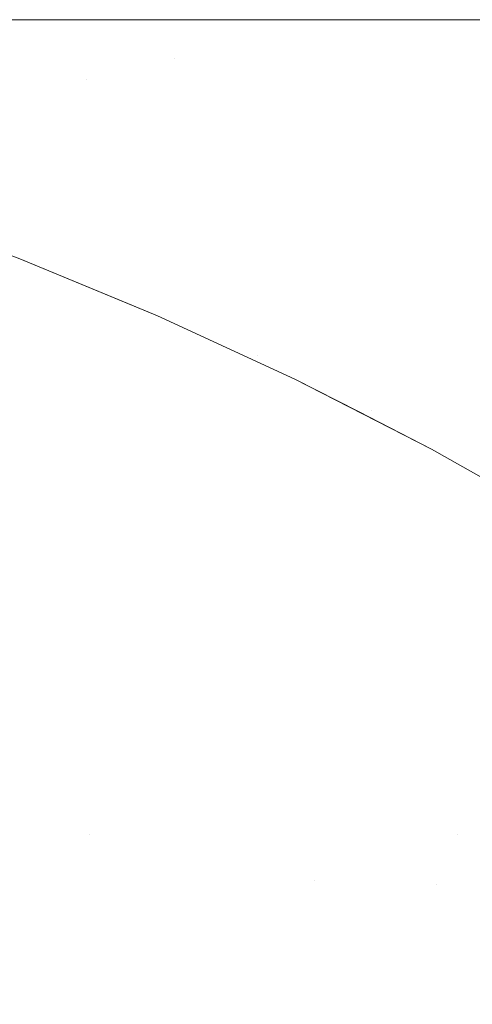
# Model space of a CAD drawing. Header units: centimetres. Extents: x -21.6 to 22.7, y 4.2 to 6.
# Tile 141 of 256: x -6.76661 to -6.75744, y 5.98027 to 6.00021. Entities that reach past the tile are written whole.
import ezdxf

# ---------------------------------------------------------------- set-up
doc = ezdxf.new("R2010")
doc.units = ezdxf.units.CM
doc.header["$LTSCALE"] = 2.54
doc.layers.add('Lucido design-1', color=7, linetype='Continuous')

# ---------------------------------------------------------------- blocks, each defined once
blk = doc.blocks.new('Gruppo-3-1')
at = {"color": 7, "linetype": 'Continuous', "lineweight": 9}
for points, invisible_edges in [([(22.630348, 6.000144, -2276.319046), (-21.503423, 6.000212, -2276.32217), (-21.503423, 6.000178, -2276.320608)], 9), ([(22.630348, 6.000144, -2276.319046), (22.630348, 6.000212, -2276.32217), (-21.503423, 6.000212, -2276.32217)], 8), ([(-21.503423, 6.000212, -2276.32217), (7.752862, 6.000212, -2276.52217), (-6.625937, 6.000212, -2276.52217)], 9), ([(-6.625937, 6.000212, -2276.52217), (-6.629512, 6.000212, -2276.522216), (-21.503423, 6.000212, -2276.32217)], 10), ([(7.752862, 6.000212, -2276.52217), (-21.503423, 6.000212, -2276.32217), (22.630348, 6.000212, -2276.32217)], 9), ([(-6.629512, 6.000212, -2276.522216), (-6.635174, 6.000212, -2276.522479), (-21.503423, 6.000212, -2276.32217)], 10), ([(-6.635174, 6.000212, -2276.522479), (-6.640844, 6.000212, -2276.522976), (-21.503423, 6.000212, -2276.32217)], 10), ([(-6.640844, 6.000212, -2276.522976), (-6.646521, 6.000212, -2276.523709), (-21.503423, 6.000212, -2276.32217)], 10), ([(-6.646521, 6.000212, -2276.523709), (-6.647999, 6.000212, -2276.523962), (-6.652204, 6.000212, -2276.524683), (-21.503423, 6.000212, -2276.32217)], 12), ([(-6.652204, 6.000212, -2276.524683), (-6.657892, 6.000212, -2276.5259), (-21.503423, 6.000212, -2276.32217)], 10), ([(-6.657892, 6.000212, -2276.5259), (-6.663583, 6.000212, -2276.527366), (-21.503423, 6.000212, -2276.32217)], 10), ([(-6.663583, 6.000212, -2276.527366), (-6.669275, 6.000212, -2276.529087), (-21.503423, 6.000212, -2276.32217)], 10), ([(-6.669275, 6.000212, -2276.529087), (-6.674965, 6.000212, -2276.531067), (-21.503423, 6.000212, -2276.32217)], 10), ([(-6.674965, 6.000212, -2276.531067), (-6.68065, 6.000212, -2276.533314), (-21.503423, 6.000212, -2276.32217)], 10), ([(-6.68065, 6.000212, -2276.533314), (-6.686327, 6.000212, -2276.535835), (-21.503423, 6.000212, -2276.32217)], 10), ([(-6.686327, 6.000212, -2276.535835), (-6.69199, 6.000212, -2276.538638), (-21.503423, 6.000212, -2276.32217)], 10), ([(-6.69199, 6.000212, -2276.538638), (-6.697634, 6.000212, -2276.54173), (-21.503423, 6.000212, -2276.32217)], 10), ([(-6.697634, 6.000212, -2276.54173), (-6.703253, 6.000212, -2276.54512), (-21.503423, 6.000212, -2276.32217)], 10), ([(-6.703253, 6.000212, -2276.54512), (-6.708838, 6.000212, -2276.548817), (-21.503423, 6.000212, -2276.32217)], 10), ([(-6.708838, 6.000212, -2276.548817), (-6.714382, 6.000212, -2276.552829), (-21.503423, 6.000212, -2276.32217)], 10), ([(-6.714382, 6.000212, -2276.552829), (-6.719874, 6.000212, -2276.557166), (-21.503423, 6.000212, -2276.32217)], 10), ([(-21.503423, 6.000212, -2276.32217), (-6.735917, 6.000212, -2276.572202), (-6.741071, 6.000212, -2276.57791)], 9), ([(-6.719874, 6.000212, -2276.557166), (-6.725302, 6.000212, -2276.561835), (-21.503423, 6.000212, -2276.32217)], 10), ([(-6.741071, 6.000212, -2276.57791), (-6.745838, 6.000212, -2276.583646), (-21.503423, 6.000212, -2276.32217)], 10), ([(-6.745838, 6.000212, -2276.583646), (-6.750736, 6.000212, -2276.590056), (-21.503423, 6.000212, -2276.32217)], 10), ([(-6.725302, 6.000212, -2276.561835), (-6.730655, 6.000212, -2276.566845), (-21.503423, 6.000212, -2276.32217)], 10), ([(-6.730655, 6.000212, -2276.566845), (-6.735917, 6.000212, -2276.572202), (-21.503423, 6.000212, -2276.32217)], 10), ([(-6.750736, 6.000212, -2276.590056), (-6.755472, 6.000212, -2276.596829), (-21.503423, 6.000212, -2276.32217)], 10), ([(-6.755472, 6.000212, -2276.596829), (-6.760025, 6.000212, -2276.603962), (-21.503423, 6.000212, -2276.32217)], 10), ([(-6.760025, 6.000212, -2276.603962), (-6.764371, 6.000212, -2276.611453), (-21.503423, 6.000212, -2276.32217)], 10), ([(-6.764371, 6.000212, -2276.611453), (-6.768488, 6.000212, -2276.619293), (-21.503423, 6.000212, -2276.32217)], 10), ([(-21.503423, 6.000178, -2276.320608), (-21.503423, 6.000117, -2276.317808), (22.630348, 6.000117, -2276.317808), (22.630348, 6.000144, -2276.319046)], 10), ([(-6.770318, 6.000163, -2276.629523), (-6.772351, 6.000212, -2276.627472), (-6.768488, 6.000212, -2276.619293), (-6.764371, 6.000212, -2276.611453)], 9), ([(-6.764371, 6.000212, -2276.611453), (-6.760025, 6.000212, -2276.603962), (-6.749222, 6.000163, -2276.592717), (-6.770318, 6.000163, -2276.629523)], 14), ([(-6.749222, 6.000163, -2276.592717), (-6.747268, 6.000017, -2276.594769), (-6.768031, 6.000017, -2276.630991), (-6.770318, 6.000163, -2276.629523)], 15), ([(-6.760025, 6.000212, -2276.603962), (-6.755472, 6.000212, -2276.596829), (-6.749222, 6.000163, -2276.592717)], 10), ([(22.630348, 5.999831, -2276.313454), (22.630348, 6.000117, -2276.317808), (-21.503423, 6.000117, -2276.317808), (-21.503423, 5.999994, -2276.315928)], 10), ([(-21.503423, 5.999994, -2276.315928), (-21.503423, 5.999831, -2276.313454), (22.630348, 5.999831, -2276.313454)], 10), ([(-6.768031, 6.000017, -2276.630991), (-6.765749, 5.999774, -2276.632454), (-6.773628, 5.999774, -2276.653106)], 11), ([(-6.768031, 6.000017, -2276.630991), (-6.747268, 6.000017, -2276.594769), (-6.756196, 5.999774, -2276.613617)], 11), ([(-6.756196, 5.999774, -2276.613617), (-6.765749, 5.999774, -2276.632454), (-6.768031, 6.000017, -2276.630991)], 11), ([(22.630348, 5.999356, -2276.309117), (22.630348, 5.999831, -2276.313454), (-21.503423, 5.999831, -2276.313454), (-21.503423, 5.999592, -2276.311268)], 10), ([(-6.773628, 5.999774, -2276.653106), (-6.765749, 5.999774, -2276.632454), (-6.763478, 5.999434, -2276.633912), (-6.771229, 5.999434, -2276.654228)], 15), ([(-6.75408, 5.999434, -2276.615381), (-6.763478, 5.999434, -2276.633912), (-6.765749, 5.999774, -2276.632454), (-6.756196, 5.999774, -2276.613617)], 15), ([(-21.503423, 5.999592, -2276.311268), (-21.503423, 5.999356, -2276.309117), (22.630348, 5.999356, -2276.309117)], 10), ([(22.630348, 5.998693, -2276.304805), (22.630348, 5.999356, -2276.309117), (-21.503423, 5.999356, -2276.309117), (-21.503423, 5.998976, -2276.306643)], 10), ([(-6.765255, 5.998999, -2276.64515), (-6.771229, 5.999434, -2276.654228), (-6.763478, 5.999434, -2276.633912)], 11), ([(-6.765255, 5.998999, -2276.64515), (-6.768844, 5.998999, -2276.655343), (-6.771229, 5.999434, -2276.654228)], 11), ([(-6.763478, 5.999434, -2276.633912), (-6.76122, 5.998999, -2276.635361), (-6.765255, 5.998999, -2276.64515)], 11), ([(-6.75678, 5.998999, -2276.626012), (-6.763478, 5.999434, -2276.633912), (-6.75408, 5.999434, -2276.615381)], 11), ([(-6.75678, 5.998999, -2276.626012), (-6.76122, 5.998999, -2276.635361), (-6.763478, 5.999434, -2276.633912)], 11), ([(-21.503423, 5.998976, -2276.306643), (-21.503423, 5.998693, -2276.304805), (22.630348, 5.998693, -2276.304805)], 10), ([(-6.77195, 5.998999, -2276.665897), (-6.768844, 5.998999, -2276.655343), (-6.766476, 5.99847, -2276.65645), (-6.769531, 5.99847, -2276.666829)], 15), ([(-6.762947, 5.99847, -2276.646426), (-6.766476, 5.99847, -2276.65645), (-6.768844, 5.998999, -2276.655343), (-6.765255, 5.998999, -2276.64515)], 15), ([(-6.765255, 5.998999, -2276.64515), (-6.76122, 5.998999, -2276.635361), (-6.758979, 5.99847, -2276.636799), (-6.762947, 5.99847, -2276.646426)], 15), ([(-6.754612, 5.99847, -2276.627605), (-6.758979, 5.99847, -2276.636799), (-6.76122, 5.998999, -2276.635361), (-6.75678, 5.998999, -2276.626012)], 15), ([(22.630348, 5.997842, -2276.300526), (22.630348, 5.998693, -2276.304805), (-21.503423, 5.998693, -2276.304805), (-21.503423, 5.998149, -2276.302069)], 10), ([(-6.769531, 5.99847, -2276.666829), (-6.766476, 5.99847, -2276.65645), (-6.764129, 5.997848, -2276.657548), (-6.767133, 5.997848, -2276.667754)], 15), ([(-6.760658, 5.997848, -2276.647691), (-6.764129, 5.997848, -2276.657548), (-6.766476, 5.99847, -2276.65645), (-6.762947, 5.99847, -2276.646426)], 15), ([(-6.762947, 5.99847, -2276.646426), (-6.758979, 5.99847, -2276.636799), (-6.756757, 5.997848, -2276.638225), (-6.760658, 5.997848, -2276.647691)], 15), ([(-6.752463, 5.997848, -2276.629184), (-6.756757, 5.997848, -2276.638225), (-6.758979, 5.99847, -2276.636799), (-6.754612, 5.99847, -2276.627605)], 15), ([(-21.503423, 5.998149, -2276.302069), (-21.503423, 5.997842, -2276.300526), (22.630348, 5.997842, -2276.300526)], 10), ([(22.630348, 5.997842, -2276.300526), (-21.503423, 5.997842, -2276.300526), (-21.503423, 5.996805, -2276.296288), (22.630348, 5.996805, -2276.296288)], 5), ([(-6.764759, 5.997135, -2276.668668), (-6.767222, 5.997135, -2276.678998), (-6.769638, 5.997848, -2276.67826), (-6.767133, 5.997848, -2276.667754)], 15), ([(-6.767133, 5.997848, -2276.667754), (-6.764129, 5.997848, -2276.657548), (-6.761806, 5.997135, -2276.658634), (-6.764759, 5.997135, -2276.668668)], 15), ([(-6.758393, 5.997135, -2276.648943), (-6.761806, 5.997135, -2276.658634), (-6.764129, 5.997848, -2276.657548), (-6.760658, 5.997848, -2276.647691)], 15), ([(-6.760658, 5.997848, -2276.647691), (-6.756757, 5.997848, -2276.638225), (-6.754558, 5.997135, -2276.639636), (-6.758393, 5.997135, -2276.648943)], 15), ([(-6.769167, 5.997135, -2276.689572), (-6.767222, 5.997135, -2276.678998), (-6.764834, 5.996334, -2276.679728), (-6.766746, 5.996334, -2276.690123)], 15), ([(-6.762413, 5.996334, -2276.669573), (-6.764834, 5.996334, -2276.679728), (-6.767222, 5.997135, -2276.678998), (-6.764759, 5.997135, -2276.668668)], 15), ([(-6.764759, 5.997135, -2276.668668), (-6.761806, 5.997135, -2276.658634), (-6.759509, 5.996334, -2276.659708), (-6.762413, 5.996334, -2276.669573)], 15), ([(-6.756155, 5.996334, -2276.650181), (-6.759509, 5.996334, -2276.659708), (-6.761806, 5.997135, -2276.658634), (-6.758393, 5.997135, -2276.648943)], 15), ([(-6.758393, 5.997135, -2276.648943), (-6.754558, 5.997135, -2276.639636), (-6.752384, 5.996334, -2276.641031), (-6.756155, 5.996334, -2276.650181)], 15), ([(22.630348, 5.995584, -2276.292099), (22.630348, 5.996805, -2276.296288), (-21.503423, 5.996805, -2276.296288), (-21.503423, 5.996312, -2276.294597)], 10), ([(-6.766537, 5.995446, -2276.711587), (-6.766609, 5.995367, -2276.72217), (-6.769416, 5.996393, -2276.72217), (-6.768964, 5.996334, -2276.711404)], 13), ([(-6.768964, 5.996334, -2276.711404), (-6.768128, 5.996334, -2276.700701), (-6.765715, 5.995446, -2276.701066), (-6.766537, 5.995446, -2276.711587)], 15), ([(-6.764357, 5.995446, -2276.690667), (-6.765715, 5.995446, -2276.701066), (-6.768128, 5.996334, -2276.700701), (-6.766746, 5.996334, -2276.690123)], 15), ([(-6.766746, 5.996334, -2276.690123), (-6.764834, 5.996334, -2276.679728), (-6.762477, 5.995446, -2276.680448), (-6.764357, 5.995446, -2276.690667)], 15), ([(-6.760097, 5.995446, -2276.670465), (-6.762477, 5.995446, -2276.680448), (-6.764834, 5.996334, -2276.679728), (-6.762413, 5.996334, -2276.669573)], 15), ([(-6.762413, 5.996334, -2276.669573), (-6.759509, 5.996334, -2276.659708), (-6.757243, 5.995446, -2276.660768), (-6.760097, 5.995446, -2276.670465)], 15), ([(-6.753945, 5.995446, -2276.651402), (-6.757243, 5.995446, -2276.660768), (-6.759509, 5.996334, -2276.659708), (-6.756155, 5.996334, -2276.650181)], 15), ([(-21.503423, 5.996312, -2276.294597), (-21.503423, 5.995584, -2276.292099), (22.630348, 5.995584, -2276.292099)], 10), ([(22.630348, 5.994181, -2276.287968), (22.630348, 5.995584, -2276.292099), (-21.503423, 5.995584, -2276.292099), (-21.503423, 5.994947, -2276.290225)], 10), ([(-6.764446, 5.99437, -2276.926855), (-6.764469, 5.994289, -2276.928414), (-6.766861, 5.99526, -2276.928414), (-6.766839, 5.995341, -2276.926855)], 15), ([(-6.766839, 5.995341, -2276.926855), (-6.766824, 5.995399, -2276.925294), (-6.764429, 5.994427, -2276.925294), (-6.764446, 5.99437, -2276.926855)], 15), ([(-6.764418, 5.994462, -2276.923732), (-6.764429, 5.994427, -2276.925294), (-6.766824, 5.995399, -2276.925294), (-6.766815, 5.995434, -2276.923732)], 15), ([(-6.766815, 5.995434, -2276.923732), (-6.766609, 5.995367, -2276.92217), (-6.764419, 5.994464, -2276.92217), (-6.764418, 5.994462, -2276.923732)], 13), ([(-6.763814, 5.994214, -2276.72217), (-6.766609, 5.995367, -2276.72217), (-6.766537, 5.995446, -2276.711587), (-6.764145, 5.994473, -2276.711767)], 14), ([(-6.764419, 5.994464, -2276.92217), (-6.766609, 5.995367, -2276.92217), (-6.766609, 5.995367, -2276.72217), (-6.763814, 5.994214, -2276.72217)], 10), ([(-6.764145, 5.994473, -2276.711767), (-6.766537, 5.995446, -2276.711587), (-6.765715, 5.995446, -2276.701066), (-6.763337, 5.994473, -2276.701425)], 15), ([(-6.763337, 5.994473, -2276.701425), (-6.765715, 5.995446, -2276.701066), (-6.764357, 5.995446, -2276.690667), (-6.762002, 5.994473, -2276.691203)], 15), ([(-6.762002, 5.994473, -2276.691203), (-6.764357, 5.995446, -2276.690667), (-6.762477, 5.995446, -2276.680448), (-6.760154, 5.994473, -2276.681158)], 15), ([(-6.760154, 5.994473, -2276.681158), (-6.762477, 5.995446, -2276.680448), (-6.760097, 5.995446, -2276.670465), (-6.757815, 5.994473, -2276.671345)], 15), ([(-6.757815, 5.994473, -2276.671345), (-6.760097, 5.995446, -2276.670465), (-6.757243, 5.995446, -2276.660768), (-6.755009, 5.994473, -2276.661813)], 15), ([(-6.7645, 5.994186, -2276.929971), (-6.764537, 5.99406, -2276.931524), (-6.766923, 5.995028, -2276.931524), (-6.766889, 5.995155, -2276.929971)], 15), ([(-6.766889, 5.995155, -2276.929971), (-6.766861, 5.99526, -2276.928414), (-6.764469, 5.994289, -2276.928414), (-6.7645, 5.994186, -2276.929971)], 15), ([(-21.503423, 5.994947, -2276.290225), (-21.503423, 5.994181, -2276.287968), (22.630348, 5.994181, -2276.287968)], 10), ([(-6.766963, 5.994878, -2276.933075), (-6.766923, 5.995028, -2276.931524), (-6.764537, 5.99406, -2276.931524), (-6.764581, 5.993911, -2276.933075)], 15), ([(-6.764581, 5.993911, -2276.933075), (-6.764631, 5.99374, -2276.934621), (-6.767009, 5.994704, -2276.934621), (-6.766963, 5.994878, -2276.933075)], 15), ([(-6.767061, 5.994509, -2276.936163), (-6.767009, 5.994704, -2276.934621), (-6.764631, 5.99374, -2276.934621), (-6.764688, 5.993546, -2276.936163)], 15), ([(-6.764688, 5.993546, -2276.936163), (-6.764752, 5.99333, -2276.9377), (-6.767119, 5.99429, -2276.9377), (-6.767061, 5.994509, -2276.936163)], 15), ([(-6.76209, 5.993317, -2276.926855), (-6.762115, 5.993238, -2276.928414), (-6.764469, 5.994289, -2276.928414), (-6.764446, 5.99437, -2276.926855)], 15), ([(-6.764446, 5.99437, -2276.926855), (-6.764429, 5.994427, -2276.925294), (-6.762071, 5.993374, -2276.925294), (-6.76209, 5.993317, -2276.926855)], 15), ([(-6.76206, 5.993408, -2276.923732), (-6.762071, 5.993374, -2276.925294), (-6.764429, 5.994427, -2276.925294), (-6.764418, 5.994462, -2276.923732)], 15), ([(-6.763814, 5.994214, -2276.72217), (-6.763814, 5.994214, -2276.92217), (-6.764419, 5.994464, -2276.92217)], 9), ([(-6.764418, 5.994462, -2276.923732), (-6.764419, 5.994464, -2276.92217), (-6.763814, 5.994214, -2276.92217)], 9), ([(-6.76206, 5.993408, -2276.923732), (-6.764418, 5.994462, -2276.923732), (-6.763814, 5.994214, -2276.92217)], 11), ([(-6.763814, 5.994214, -2276.72217), (-6.764145, 5.994473, -2276.711767), (-6.761791, 5.99342, -2276.711944)], 11), ([(-6.763337, 5.994473, -2276.701425), (-6.760997, 5.99342, -2276.701778), (-6.761791, 5.99342, -2276.711944), (-6.764145, 5.994473, -2276.711767)], 15), ([(-6.762002, 5.994473, -2276.691203), (-6.759685, 5.99342, -2276.69173), (-6.760997, 5.99342, -2276.701778), (-6.763337, 5.994473, -2276.701425)], 15), ([(-6.760154, 5.994473, -2276.681158), (-6.757868, 5.99342, -2276.681856), (-6.759685, 5.99342, -2276.69173), (-6.762002, 5.994473, -2276.691203)], 15), ([(-6.757815, 5.994473, -2276.671345), (-6.755568, 5.99342, -2276.67221), (-6.757868, 5.99342, -2276.681856), (-6.760154, 5.994473, -2276.681158)], 15), ([(-6.755009, 5.994473, -2276.661813), (-6.752811, 5.99342, -2276.662841), (-6.755568, 5.99342, -2276.67221), (-6.757815, 5.994473, -2276.671345)], 15), ([(22.630348, 5.9926, -2276.283902), (22.630348, 5.994181, -2276.287968), (-21.503423, 5.994181, -2276.287968), (-21.503423, 5.993397, -2276.285952)], 10), ([(-6.767183, 5.994049, -2276.939231), (-6.767119, 5.99429, -2276.9377), (-6.764752, 5.99333, -2276.9377), (-6.764822, 5.993091, -2276.939231)], 15), ([(-6.762148, 5.993136, -2276.929971), (-6.762189, 5.993011, -2276.931524), (-6.764537, 5.99406, -2276.931524), (-6.7645, 5.994186, -2276.929971)], 15), ([(-6.7645, 5.994186, -2276.929971), (-6.764469, 5.994289, -2276.928414), (-6.762115, 5.993238, -2276.928414), (-6.762148, 5.993136, -2276.929971)], 15), ([(-6.763814, 5.994214, -2276.92217), (-6.763814, 5.994214, -2276.72217), (-6.761032, 5.992931, -2276.72217), (-6.761032, 5.992931, -2276.92217)], 5), ([(-6.761791, 5.99342, -2276.711944), (-6.761032, 5.992931, -2276.72217), (-6.763814, 5.994214, -2276.72217)], 9), ([(-6.763814, 5.994214, -2276.92217), (-6.761032, 5.992931, -2276.92217), (-6.76206, 5.993408, -2276.923732)], 10), ([(-6.764822, 5.993091, -2276.939231), (-6.764899, 5.992831, -2276.940757), (-6.767253, 5.993786, -2276.940757), (-6.767183, 5.994049, -2276.939231)], 15), ([(-6.764581, 5.993911, -2276.933075), (-6.764537, 5.99406, -2276.931524), (-6.762189, 5.993011, -2276.931524), (-6.762236, 5.992864, -2276.933075)], 15), ([(-6.767329, 5.993501, -2276.942275), (-6.767253, 5.993786, -2276.940757), (-6.764899, 5.992831, -2276.940757), (-6.764982, 5.992549, -2276.942275)], 15), ([(-6.764688, 5.993546, -2276.936163), (-6.764631, 5.99374, -2276.934621), (-6.762291, 5.992694, -2276.934621), (-6.762353, 5.992502, -2276.936163)], 15), ([(-6.762236, 5.992864, -2276.933075), (-6.762291, 5.992694, -2276.934621), (-6.764631, 5.99374, -2276.934621), (-6.764581, 5.993911, -2276.933075)], 15), ([(-6.762353, 5.992502, -2276.936163), (-6.762422, 5.992289, -2276.9377), (-6.764752, 5.99333, -2276.9377), (-6.764688, 5.993546, -2276.936163)], 15), ([(-21.503423, 5.993397, -2276.285952), (-21.503423, 5.9926, -2276.283902), (22.630348, 5.9926, -2276.283902)], 10), ([(-6.764982, 5.992549, -2276.942275), (-6.765071, 5.992245, -2276.943786), (-6.767411, 5.993194, -2276.943786), (-6.767329, 5.993501, -2276.942275)], 15), ([(-6.76209, 5.993317, -2276.926855), (-6.762071, 5.993374, -2276.925294), (-6.759754, 5.992242, -2276.925294), (-6.759774, 5.992186, -2276.926855)], 15), ([(-6.759743, 5.992276, -2276.923732), (-6.759754, 5.992242, -2276.925294), (-6.762071, 5.993374, -2276.925294), (-6.76206, 5.993408, -2276.923732)], 15), ([(-6.759743, 5.992276, -2276.923732), (-6.76206, 5.993408, -2276.923732), (-6.761032, 5.992931, -2276.92217)], 11), ([(-6.759478, 5.992287, -2276.712118), (-6.761791, 5.99342, -2276.711944), (-6.760997, 5.99342, -2276.701778), (-6.758697, 5.992287, -2276.702125)], 15), ([(-6.761032, 5.992931, -2276.72217), (-6.761791, 5.99342, -2276.711944), (-6.759478, 5.992287, -2276.712118)], 11), ([(-6.758697, 5.992287, -2276.702125), (-6.760997, 5.99342, -2276.701778), (-6.759685, 5.99342, -2276.69173), (-6.757407, 5.992287, -2276.692248)], 15), ([(-6.757407, 5.992287, -2276.692248), (-6.759685, 5.99342, -2276.69173), (-6.757868, 5.99342, -2276.681856), (-6.755622, 5.992287, -2276.682543)], 15), ([(-6.755622, 5.992287, -2276.682543), (-6.757868, 5.99342, -2276.681856), (-6.755568, 5.99342, -2276.67221), (-6.753361, 5.992287, -2276.673061)], 15), ([(-6.767499, 5.992865, -2276.94529), (-6.767411, 5.993194, -2276.943786), (-6.765071, 5.992245, -2276.943786), (-6.765167, 5.991919, -2276.94529)], 15), ([(-6.764822, 5.993091, -2276.939231), (-6.764752, 5.99333, -2276.9377), (-6.762422, 5.992289, -2276.9377), (-6.762498, 5.992053, -2276.939231)], 15), ([(-6.762148, 5.993136, -2276.929971), (-6.762115, 5.993238, -2276.928414), (-6.759802, 5.992107, -2276.928414), (-6.759837, 5.992006, -2276.929971)], 15), ([(-6.759774, 5.992186, -2276.926855), (-6.759802, 5.992107, -2276.928414), (-6.762115, 5.993238, -2276.928414), (-6.76209, 5.993317, -2276.926855)], 15), ([(-6.762498, 5.992053, -2276.939231), (-6.762581, 5.991795, -2276.940757), (-6.764899, 5.992831, -2276.940757), (-6.764822, 5.993091, -2276.939231)], 15), ([(-6.762236, 5.992864, -2276.933075), (-6.762189, 5.993011, -2276.931524), (-6.759881, 5.991883, -2276.931524), (-6.759932, 5.991738, -2276.933075)], 15), ([(-6.759837, 5.992006, -2276.929971), (-6.759881, 5.991883, -2276.931524), (-6.762189, 5.993011, -2276.931524), (-6.762148, 5.993136, -2276.929971)], 15), ([(-6.765167, 5.991919, -2276.94529), (-6.765269, 5.991573, -2276.946785), (-6.767592, 5.992515, -2276.946785), (-6.767499, 5.992865, -2276.94529)], 15), ([(-6.764982, 5.992549, -2276.942275), (-6.764899, 5.992831, -2276.940757), (-6.762581, 5.991795, -2276.940757), (-6.762671, 5.991516, -2276.942275)], 15), ([(-6.759932, 5.991738, -2276.933075), (-6.759991, 5.99157, -2276.934621), (-6.762291, 5.992694, -2276.934621), (-6.762236, 5.992864, -2276.933075)], 15), ([(-6.761032, 5.992931, -2276.72217), (-6.758265, 5.991516, -2276.72217), (-6.758265, 5.991516, -2276.92217), (-6.759746, 5.992273, -2276.92217)], 10), ([(-6.759746, 5.992273, -2276.92217), (-6.761032, 5.992931, -2276.92217), (-6.761032, 5.992931, -2276.72217)], 10), ([(-6.758265, 5.991516, -2276.72217), (-6.761032, 5.992931, -2276.72217), (-6.759478, 5.992287, -2276.712118)], 10), ([(-6.761032, 5.992931, -2276.92217), (-6.759746, 5.992273, -2276.92217), (-6.759743, 5.992276, -2276.923732)], 10), ([(22.630348, 5.990843, -2276.279908), (22.630348, 5.9926, -2276.283902), (-21.503423, 5.9926, -2276.283902), (-21.503423, 5.99167, -2276.281789)], 10), ([(-6.762671, 5.991516, -2276.942275), (-6.762768, 5.991216, -2276.943786), (-6.765071, 5.992245, -2276.943786), (-6.764982, 5.992549, -2276.942275)], 15), ([(-6.762353, 5.992502, -2276.936163), (-6.762291, 5.992694, -2276.934621), (-6.759991, 5.99157, -2276.934621), (-6.760058, 5.991381, -2276.936163)], 15), ([(-6.767691, 5.992144, -2276.948272), (-6.767592, 5.992515, -2276.946785), (-6.765269, 5.991573, -2276.946785), (-6.765377, 5.991206, -2276.948272)], 15), ([(-6.760058, 5.991381, -2276.936163), (-6.760132, 5.99117, -2276.9377), (-6.762422, 5.992289, -2276.9377), (-6.762353, 5.992502, -2276.936163)], 15), ([(-6.765377, 5.991206, -2276.948272), (-6.765491, 5.990818, -2276.94975), (-6.767795, 5.991752, -2276.94975), (-6.767691, 5.992144, -2276.948272)], 15), ([(-6.765167, 5.991919, -2276.94529), (-6.765071, 5.992245, -2276.943786), (-6.762768, 5.991216, -2276.943786), (-6.762872, 5.990894, -2276.94529)], 15), ([(-6.762498, 5.992053, -2276.939231), (-6.762422, 5.992289, -2276.9377), (-6.760132, 5.99117, -2276.9377), (-6.760214, 5.990937, -2276.939231)], 15), ([(-6.757502, 5.990979, -2276.926855), (-6.757532, 5.990901, -2276.928414), (-6.759802, 5.992107, -2276.928414), (-6.759774, 5.992186, -2276.926855)], 15), ([(-6.759774, 5.992186, -2276.926855), (-6.759754, 5.992242, -2276.925294), (-6.757481, 5.991034, -2276.925294), (-6.757502, 5.990979, -2276.926855)], 15), ([(-6.757468, 5.991068, -2276.923732), (-6.757481, 5.991034, -2276.925294), (-6.759754, 5.992242, -2276.925294), (-6.759743, 5.992276, -2276.923732)], 15), ([(-6.759743, 5.992276, -2276.923732), (-6.759746, 5.992273, -2276.92217), (-6.758265, 5.991516, -2276.92217)], 9), ([(-6.758265, 5.991516, -2276.92217), (-6.757468, 5.991068, -2276.923732), (-6.759743, 5.992276, -2276.923732)], 11), ([(-6.759478, 5.992287, -2276.712118), (-6.757207, 5.991079, -2276.712289), (-6.758265, 5.991516, -2276.72217)], 11), ([(-6.758697, 5.992287, -2276.702125), (-6.75644, 5.991079, -2276.702466), (-6.757207, 5.991079, -2276.712289), (-6.759478, 5.992287, -2276.712118)], 15), ([(-6.757407, 5.992287, -2276.692248), (-6.755172, 5.991079, -2276.692757), (-6.75644, 5.991079, -2276.702466), (-6.758697, 5.992287, -2276.702125)], 15), ([(-6.760214, 5.990937, -2276.939231), (-6.760304, 5.990683, -2276.940757), (-6.762581, 5.991795, -2276.940757), (-6.762498, 5.992053, -2276.939231)], 15), ([(-6.75757, 5.990802, -2276.929971), (-6.757616, 5.99068, -2276.931524), (-6.759881, 5.991883, -2276.931524), (-6.759837, 5.992006, -2276.929971)], 15), ([(-6.759837, 5.992006, -2276.929971), (-6.759802, 5.992107, -2276.928414), (-6.757532, 5.990901, -2276.928414), (-6.75757, 5.990802, -2276.929971)], 15), ([(-6.767905, 5.991339, -2276.951217), (-6.767795, 5.991752, -2276.94975), (-6.765491, 5.990818, -2276.94975), (-6.765612, 5.990409, -2276.951217)], 15), ([(-6.762872, 5.990894, -2276.94529), (-6.762983, 5.990552, -2276.946785), (-6.765269, 5.991573, -2276.946785), (-6.765167, 5.991919, -2276.94529)], 15), ([(-6.762671, 5.991516, -2276.942275), (-6.762581, 5.991795, -2276.940757), (-6.760304, 5.990683, -2276.940757), (-6.760401, 5.990407, -2276.942275)], 15), ([(-6.759932, 5.991738, -2276.933075), (-6.759881, 5.991883, -2276.931524), (-6.757616, 5.99068, -2276.931524), (-6.757671, 5.990537, -2276.933075)], 15), ([(-21.503423, 5.99167, -2276.281789), (-21.503423, 5.990843, -2276.279908), (22.630348, 5.990843, -2276.279908)], 10), ([(-6.765377, 5.991206, -2276.948272), (-6.765269, 5.991573, -2276.946785), (-6.762983, 5.990552, -2276.946785), (-6.7631, 5.990188, -2276.948272)], 15), ([(-6.760058, 5.991381, -2276.936163), (-6.759991, 5.99157, -2276.934621), (-6.757734, 5.990372, -2276.934621), (-6.757805, 5.990185, -2276.936163)], 15), ([(-6.757671, 5.990537, -2276.933075), (-6.757734, 5.990372, -2276.934621), (-6.759991, 5.99157, -2276.934621), (-6.759932, 5.991738, -2276.933075)], 15), ([(-6.760401, 5.990407, -2276.942275), (-6.760505, 5.99011, -2276.943786), (-6.762768, 5.991216, -2276.943786), (-6.762671, 5.991516, -2276.942275)], 15), ([(-6.757805, 5.990185, -2276.936163), (-6.757885, 5.989976, -2276.9377), (-6.760132, 5.99117, -2276.9377), (-6.760058, 5.991381, -2276.936163)], 15), ([(-6.758265, 5.991516, -2276.92217), (-6.758265, 5.991516, -2276.72217), (-6.755517, 5.989965, -2276.72217), (-6.755517, 5.989965, -2276.92217)], 5), ([(-6.755517, 5.989965, -2276.72217), (-6.758265, 5.991516, -2276.72217), (-6.757207, 5.991079, -2276.712289)], 10), ([(-6.757468, 5.991068, -2276.923732), (-6.758265, 5.991516, -2276.92217), (-6.755517, 5.989965, -2276.92217)], 9), ([(-6.765612, 5.990409, -2276.951217), (-6.765738, 5.98998, -2276.952675), (-6.76802, 5.990906, -2276.952675), (-6.767905, 5.991339, -2276.951217)], 15), ([(-6.7631, 5.990188, -2276.948272), (-6.763224, 5.989805, -2276.94975), (-6.765491, 5.990818, -2276.94975), (-6.765377, 5.991206, -2276.948272)], 15), ([(-6.762872, 5.990894, -2276.94529), (-6.762768, 5.991216, -2276.943786), (-6.760505, 5.99011, -2276.943786), (-6.760617, 5.989792, -2276.94529)], 15), ([(-6.760214, 5.990937, -2276.939231), (-6.760132, 5.99117, -2276.9377), (-6.757885, 5.989976, -2276.9377), (-6.757973, 5.989746, -2276.939231)], 15), ([(-6.755275, 5.989699, -2276.926855), (-6.755307, 5.989623, -2276.928414), (-6.757532, 5.990901, -2276.928414), (-6.757502, 5.990979, -2276.926855)], 15), ([(-6.757502, 5.990979, -2276.926855), (-6.757481, 5.991034, -2276.925294), (-6.755253, 5.989754, -2276.925294), (-6.755275, 5.989699, -2276.926855)], 15), ([(-6.755239, 5.989787, -2276.923732), (-6.755253, 5.989754, -2276.925294), (-6.757481, 5.991034, -2276.925294), (-6.757468, 5.991068, -2276.923732)], 15), ([(-6.755517, 5.989965, -2276.92217), (-6.755239, 5.989787, -2276.923732), (-6.757468, 5.991068, -2276.923732)], 11), ([(22.630348, 5.988913, -2276.275995), (22.630348, 5.990843, -2276.279908), (-21.503423, 5.990843, -2276.279908), (-21.503423, 5.989777, -2276.277746)], 10), ([(-6.768141, 5.990453, -2276.954122), (-6.76802, 5.990906, -2276.952675), (-6.765738, 5.98998, -2276.952675), (-6.76587, 5.989532, -2276.954122)], 15), ([(-6.765612, 5.990409, -2276.951217), (-6.765491, 5.990818, -2276.94975), (-6.763224, 5.989805, -2276.94975), (-6.763355, 5.989401, -2276.951217)], 15), ([(-6.760617, 5.989792, -2276.94529), (-6.760736, 5.989454, -2276.946785), (-6.762983, 5.990552, -2276.946785), (-6.762872, 5.990894, -2276.94529)], 15), ([(-6.757973, 5.989746, -2276.939231), (-6.758069, 5.989495, -2276.940757), (-6.760304, 5.990683, -2276.940757), (-6.760214, 5.990937, -2276.939231)], 15), ([(-6.755347, 5.989525, -2276.929971), (-6.755397, 5.989405, -2276.931524), (-6.757616, 5.99068, -2276.931524), (-6.75757, 5.990802, -2276.929971)], 15), ([(-6.75757, 5.990802, -2276.929971), (-6.757532, 5.990901, -2276.928414), (-6.755307, 5.989623, -2276.928414), (-6.755347, 5.989525, -2276.929971)], 15), ([(-6.7631, 5.990188, -2276.948272), (-6.762983, 5.990552, -2276.946785), (-6.760736, 5.989454, -2276.946785), (-6.760863, 5.989095, -2276.948272)], 15), ([(-6.760401, 5.990407, -2276.942275), (-6.760304, 5.990683, -2276.940757), (-6.758069, 5.989495, -2276.940757), (-6.758172, 5.989223, -2276.942275)], 15), ([(-6.757671, 5.990537, -2276.933075), (-6.757616, 5.99068, -2276.931524), (-6.755397, 5.989405, -2276.931524), (-6.755455, 5.989263, -2276.933075)], 15), ([(-6.76587, 5.989532, -2276.954122), (-6.766008, 5.989064, -2276.955559), (-6.768267, 5.98998, -2276.955559), (-6.768141, 5.990453, -2276.954122)], 15), ([(-6.763355, 5.989401, -2276.951217), (-6.763492, 5.988977, -2276.952675), (-6.765738, 5.98998, -2276.952675), (-6.765612, 5.990409, -2276.951217)], 15), ([(-6.758172, 5.989223, -2276.942275), (-6.758284, 5.98893, -2276.943786), (-6.760505, 5.99011, -2276.943786), (-6.760401, 5.990407, -2276.942275)], 15), ([(-6.757805, 5.990185, -2276.936163), (-6.757734, 5.990372, -2276.934621), (-6.755522, 5.989101, -2276.934621), (-6.755598, 5.988916, -2276.936163)], 15), ([(-6.755455, 5.989263, -2276.933075), (-6.755522, 5.989101, -2276.934621), (-6.757734, 5.990372, -2276.934621), (-6.757671, 5.990537, -2276.933075)], 15), ([(-6.760863, 5.989095, -2276.948272), (-6.760996, 5.988716, -2276.94975), (-6.763224, 5.989805, -2276.94975), (-6.7631, 5.990188, -2276.948272)], 15), ([(-6.755598, 5.988916, -2276.936163), (-6.755683, 5.988711, -2276.9377), (-6.757885, 5.989976, -2276.9377), (-6.757805, 5.990185, -2276.936163)], 15), ([(-6.768398, 5.989488, -2276.956983), (-6.768267, 5.98998, -2276.955559), (-6.766008, 5.989064, -2276.955559), (-6.766151, 5.988577, -2276.956983)], 15), ([(-6.76587, 5.989532, -2276.954122), (-6.765738, 5.98998, -2276.952675), (-6.763492, 5.988977, -2276.952675), (-6.763635, 5.988533, -2276.954122)], 15), ([(-6.760617, 5.989792, -2276.94529), (-6.760505, 5.99011, -2276.943786), (-6.758284, 5.98893, -2276.943786), (-6.758404, 5.988617, -2276.94529)], 15), ([(-6.757973, 5.989746, -2276.939231), (-6.757885, 5.989976, -2276.9377), (-6.755683, 5.988711, -2276.9377), (-6.755776, 5.988484, -2276.939231)], 15), ([(-21.503423, 5.989777, -2276.277746), (-21.503423, 5.988913, -2276.275995), (22.630348, 5.988913, -2276.275995)], 10), ([(-6.763355, 5.989401, -2276.951217), (-6.763224, 5.989805, -2276.94975), (-6.760996, 5.988716, -2276.94975), (-6.761137, 5.988317, -2276.951217)], 15), ([(-6.758404, 5.988617, -2276.94529), (-6.758532, 5.988283, -2276.946785), (-6.760736, 5.989454, -2276.946785), (-6.760617, 5.989792, -2276.94529)], 15), ([(-6.755776, 5.988484, -2276.939231), (-6.755878, 5.988237, -2276.940757), (-6.758069, 5.989495, -2276.940757), (-6.757973, 5.989746, -2276.939231)], 15), ([(-6.766151, 5.988577, -2276.956983), (-6.7663, 5.988071, -2276.958396), (-6.768534, 5.988977, -2276.958396), (-6.768398, 5.989488, -2276.956983)], 15), ([(-6.763635, 5.988533, -2276.954122), (-6.763784, 5.988071, -2276.955559), (-6.766008, 5.989064, -2276.955559), (-6.76587, 5.989532, -2276.954122)], 15), ([(-6.761137, 5.988317, -2276.951217), (-6.761284, 5.987898, -2276.952675), (-6.763492, 5.988977, -2276.952675), (-6.763355, 5.989401, -2276.951217)], 15), ([(-6.760863, 5.989095, -2276.948272), (-6.760736, 5.989454, -2276.946785), (-6.758532, 5.988283, -2276.946785), (-6.758667, 5.987929, -2276.948272)], 15), ([(-6.758172, 5.989223, -2276.942275), (-6.758069, 5.989495, -2276.940757), (-6.755878, 5.988237, -2276.940757), (-6.755989, 5.987968, -2276.942275)], 15), ([(-6.755989, 5.987968, -2276.942275), (-6.756108, 5.98768, -2276.943786), (-6.758284, 5.98893, -2276.943786), (-6.758172, 5.989223, -2276.942275)], 15), ([(-6.768675, 5.988447, -2276.959797), (-6.768534, 5.988977, -2276.958396), (-6.7663, 5.988071, -2276.958396), (-6.766455, 5.987546, -2276.959797)], 15), ([(-6.766151, 5.988577, -2276.956983), (-6.766008, 5.989064, -2276.955559), (-6.763784, 5.988071, -2276.955559), (-6.76394, 5.987589, -2276.956983)], 15), ([(-6.763635, 5.988533, -2276.954122), (-6.763492, 5.988977, -2276.952675), (-6.761284, 5.987898, -2276.952675), (-6.761439, 5.98746, -2276.954122)], 15), ([(-6.758667, 5.987929, -2276.948272), (-6.75881, 5.987555, -2276.94975), (-6.760996, 5.988716, -2276.94975), (-6.760863, 5.989095, -2276.948272)], 15), ([(22.630348, 5.987023, -2276.27255), (22.630348, 5.988913, -2276.275995), (-21.503423, 5.988913, -2276.275995), (-21.503423, 5.987727, -2276.273832)], 10), ([(-6.758404, 5.988617, -2276.94529), (-6.758284, 5.98893, -2276.943786), (-6.756108, 5.98768, -2276.943786), (-6.756235, 5.987371, -2276.94529)], 15), ([(-6.76394, 5.987589, -2276.956983), (-6.764102, 5.987088, -2276.958396), (-6.7663, 5.988071, -2276.958396), (-6.766151, 5.988577, -2276.956983)], 15), ([(-6.761137, 5.988317, -2276.951217), (-6.760996, 5.988716, -2276.94975), (-6.75881, 5.987555, -2276.94975), (-6.75896, 5.987161, -2276.951217)], 15), ([(-6.756235, 5.987371, -2276.94529), (-6.756371, 5.987041, -2276.946785), (-6.758532, 5.988283, -2276.946785), (-6.758404, 5.988617, -2276.94529)], 15), ([(-6.766455, 5.987546, -2276.959797), (-6.766614, 5.987003, -2276.961185), (-6.768821, 5.987898, -2276.961185), (-6.768675, 5.988447, -2276.959797)], 15), ([(-6.761439, 5.98746, -2276.954122), (-6.7616, 5.987003, -2276.955559), (-6.763784, 5.988071, -2276.955559), (-6.763635, 5.988533, -2276.954122)], 15), ([(-6.75896, 5.987161, -2276.951217), (-6.759118, 5.986748, -2276.952675), (-6.761284, 5.987898, -2276.952675), (-6.761137, 5.988317, -2276.951217)], 15), ([(-6.758667, 5.987929, -2276.948272), (-6.758532, 5.988283, -2276.946785), (-6.756371, 5.987041, -2276.946785), (-6.756515, 5.986692, -2276.948272)], 15), ([(-6.766455, 5.987546, -2276.959797), (-6.7663, 5.988071, -2276.958396), (-6.764102, 5.987088, -2276.958396), (-6.764269, 5.98657, -2276.959797)], 15), ([(-6.76394, 5.987589, -2276.956983), (-6.763784, 5.988071, -2276.955559), (-6.7616, 5.987003, -2276.955559), (-6.761767, 5.986527, -2276.956983)], 15), ([(-6.761439, 5.98746, -2276.954122), (-6.761284, 5.987898, -2276.952675), (-6.759118, 5.986748, -2276.952675), (-6.759283, 5.986315, -2276.954122)], 15), ([(-6.756515, 5.986692, -2276.948272), (-6.756667, 5.986323, -2276.94975), (-6.75881, 5.987555, -2276.94975), (-6.758667, 5.987929, -2276.948272)], 15), ([(-21.503423, 5.987727, -2276.273832), (-21.503423, 5.987023, -2276.27255), (22.630348, 5.987023, -2276.27255)], 10), ([(-6.761767, 5.986527, -2276.956983), (-6.761941, 5.986033, -2276.958396), (-6.764102, 5.987088, -2276.958396), (-6.76394, 5.987589, -2276.956983)], 15), ([(-6.764269, 5.98657, -2276.959797), (-6.764443, 5.986033, -2276.961185), (-6.766614, 5.987003, -2276.961185), (-6.766455, 5.987546, -2276.959797)], 15), ([(-6.759283, 5.986315, -2276.954122), (-6.759455, 5.985864, -2276.955559), (-6.7616, 5.987003, -2276.955559), (-6.761439, 5.98746, -2276.954122)], 15), ([(-6.75896, 5.987161, -2276.951217), (-6.75881, 5.987555, -2276.94975), (-6.756667, 5.986323, -2276.94975), (-6.756827, 5.985935, -2276.951217)], 15), ([(-6.756827, 5.985935, -2276.951217), (-6.756995, 5.985528, -2276.952675), (-6.759118, 5.986748, -2276.952675), (-6.75896, 5.987161, -2276.951217)], 15), ([(-21.503423, 5.987023, -2276.27255), (-21.503423, 5.986815, -2276.27217), (22.630348, 5.986815, -2276.27217), (22.630348, 5.987023, -2276.27255)], 10), ([(-6.766779, 5.986442, -2276.96256), (-6.766614, 5.987003, -2276.961185), (-6.764443, 5.986033, -2276.961185), (-6.764622, 5.985478, -2276.96256)], 15), ([(-6.764269, 5.98657, -2276.959797), (-6.764102, 5.987088, -2276.958396), (-6.761941, 5.986033, -2276.958396), (-6.762122, 5.98552, -2276.959797)], 15), ([(-6.761767, 5.986527, -2276.956983), (-6.7616, 5.987003, -2276.955559), (-6.759455, 5.985864, -2276.955559), (-6.759635, 5.985395, -2276.956983)], 15), ([(22.630348, 5.985531, -2276.270055), (22.630348, 5.986815, -2276.27217), (-21.503423, 5.986815, -2276.27217), (-21.503423, 5.985531, -2276.270055)], 10), ([(-6.762122, 5.98552, -2276.959797), (-6.762308, 5.98499, -2276.961185), (-6.764443, 5.986033, -2276.961185), (-6.764269, 5.98657, -2276.959797)], 15), ([(-6.759283, 5.986315, -2276.954122), (-6.759118, 5.986748, -2276.952675), (-6.756995, 5.985528, -2276.952675), (-6.757171, 5.985101, -2276.954122)], 15), ([(-6.764622, 5.985478, -2276.96256), (-6.764806, 5.984907, -2276.963922), (-6.76695, 5.985864, -2276.963922), (-6.766779, 5.986442, -2276.96256)], 15), ([(-6.759635, 5.985395, -2276.956983), (-6.759821, 5.984907, -2276.958396), (-6.761941, 5.986033, -2276.958396), (-6.761767, 5.986527, -2276.956983)], 15), ([(-6.757171, 5.985101, -2276.954122), (-6.757354, 5.984657, -2276.955559), (-6.759455, 5.985864, -2276.955559), (-6.759283, 5.986315, -2276.954122)], 15), ([(-6.764622, 5.985478, -2276.96256), (-6.764443, 5.986033, -2276.961185), (-6.762308, 5.98499, -2276.961185), (-6.762501, 5.984442, -2276.96256)], 15), ([(-6.762122, 5.98552, -2276.959797), (-6.761941, 5.986033, -2276.958396), (-6.759821, 5.984907, -2276.958396), (-6.760014, 5.984401, -2276.959797)], 15), ([(-6.767125, 5.985269, -2276.96527), (-6.76695, 5.985864, -2276.963922), (-6.764806, 5.984907, -2276.963922), (-6.764997, 5.984318, -2276.96527)], 15), ([(-6.759635, 5.985395, -2276.956983), (-6.759455, 5.985864, -2276.955559), (-6.757354, 5.984657, -2276.955559), (-6.757545, 5.984194, -2276.956983)], 15), ([(-21.503423, 5.985531, -2276.270055), (-21.503423, 5.984551, -2276.26844), (22.630348, 5.984551, -2276.26844), (22.630348, 5.985531, -2276.270055)], 10), ([(-6.762501, 5.984442, -2276.96256), (-6.7627, 5.983878, -2276.963922), (-6.764806, 5.984907, -2276.963922), (-6.764622, 5.985478, -2276.96256)], 15), ([(-6.760014, 5.984401, -2276.959797), (-6.760214, 5.983878, -2276.961185), (-6.762308, 5.98499, -2276.961185), (-6.762122, 5.98552, -2276.959797)], 15), ([(-6.757545, 5.984194, -2276.956983), (-6.757743, 5.983713, -2276.958396), (-6.759821, 5.984907, -2276.958396), (-6.759635, 5.985395, -2276.956983)], 15), ([(-6.764997, 5.984318, -2276.96527), (-6.765192, 5.983713, -2276.966604), (-6.767305, 5.984657, -2276.966604), (-6.767125, 5.985269, -2276.96527)], 15), ([(-6.762501, 5.984442, -2276.96256), (-6.762308, 5.98499, -2276.961185), (-6.760214, 5.983878, -2276.961185), (-6.76042, 5.983337, -2276.96256)], 15), ([(-6.764997, 5.984318, -2276.96527), (-6.764806, 5.984907, -2276.963922), (-6.7627, 5.983878, -2276.963922), (-6.762905, 5.983296, -2276.96527)], 15), ([(-6.760014, 5.984401, -2276.959797), (-6.759821, 5.984907, -2276.958396), (-6.757743, 5.983713, -2276.958396)], 11), ([(-6.76749, 5.984028, -2276.967924), (-6.767305, 5.984657, -2276.966604), (-6.765192, 5.983713, -2276.966604)], 11), ([(-6.757545, 5.984194, -2276.956983), (-6.757354, 5.984657, -2276.955559), (-6.755298, 5.983384, -2276.955559)], 11), ([(22.630348, 5.984551, -2276.26844), (-21.503423, 5.984551, -2276.26844), (-21.503423, 5.982127, -2276.264812), (22.630348, 5.982127, -2276.264812)], 5), ([(-6.76042, 5.983337, -2276.96256), (-6.760633, 5.98278, -2276.963922), (-6.7627, 5.983878, -2276.963922), (-6.762501, 5.984442, -2276.96256)], 15), ([(-6.757743, 5.983713, -2276.958396), (-6.758161, 5.982698, -2276.961185), (-6.760214, 5.983878, -2276.961185), (-6.760014, 5.984401, -2276.959797)], 15), ([(-6.762905, 5.983296, -2276.96527), (-6.763116, 5.982698, -2276.966604), (-6.765192, 5.983713, -2276.966604), (-6.764997, 5.984318, -2276.96527)], 15), ([(-6.755298, 5.983384, -2276.955559), (-6.75571, 5.982454, -2276.958396), (-6.757743, 5.983713, -2276.958396), (-6.757545, 5.984194, -2276.956983)], 15), ([(-6.765192, 5.983713, -2276.966604), (-6.765599, 5.982454, -2276.969229), (-6.76768, 5.983384, -2276.969229), (-6.76749, 5.984028, -2276.967924)], 15), ([(-6.762905, 5.983296, -2276.96527), (-6.7627, 5.983878, -2276.963922), (-6.760633, 5.98278, -2276.963922)], 11), ([(-6.76042, 5.983337, -2276.96256), (-6.760214, 5.983878, -2276.961185), (-6.758161, 5.982698, -2276.961185)], 11), ([(-6.763554, 5.981455, -2276.969229), (-6.765599, 5.982454, -2276.969229), (-6.765192, 5.983713, -2276.966604), (-6.763116, 5.982698, -2276.966604)], 15), ([(-6.757743, 5.983713, -2276.958396), (-6.75571, 5.982454, -2276.958396), (-6.756153, 5.981455, -2276.961185), (-6.758161, 5.982698, -2276.961185)], 15), ([(-6.76768, 5.983384, -2276.969229), (-6.765599, 5.982454, -2276.969229), (-6.766025, 5.981134, -2276.971794), (-6.768073, 5.982048, -2276.971794)], 15), ([(-6.760633, 5.98278, -2276.963922), (-6.761078, 5.981616, -2276.966604), (-6.763116, 5.982698, -2276.966604), (-6.762905, 5.983296, -2276.96527)], 15), ([(-6.758161, 5.982698, -2276.961185), (-6.758608, 5.981616, -2276.963922), (-6.760633, 5.98278, -2276.963922), (-6.76042, 5.983337, -2276.96256)], 15), ([(-6.759081, 5.980468, -2276.966604), (-6.761078, 5.981616, -2276.966604), (-6.760633, 5.98278, -2276.963922), (-6.758608, 5.981616, -2276.963922)], 15), ([(-6.763116, 5.982698, -2276.966604), (-6.761078, 5.981616, -2276.966604), (-6.761546, 5.980389, -2276.969229), (-6.763554, 5.981455, -2276.969229)], 15), ([(-6.758161, 5.982698, -2276.961185), (-6.756153, 5.981455, -2276.961185), (-6.756625, 5.980389, -2276.963922), (-6.758608, 5.981616, -2276.963922)], 15), ([(-6.764013, 5.98015, -2276.971794), (-6.766025, 5.981134, -2276.971794), (-6.765599, 5.982454, -2276.969229), (-6.763554, 5.981455, -2276.969229)], 15), ([(22.630348, 5.982127, -2276.264812), (-21.503423, 5.982127, -2276.264812), (-21.503423, 5.979547, -2276.261294), (22.630348, 5.979547, -2276.261294)], 5), ([(-6.768073, 5.982048, -2276.971794), (-6.766025, 5.981134, -2276.971794), (-6.766471, 5.979755, -2276.974297), (-6.768484, 5.980654, -2276.974297)], 15), ([(-6.75958, 5.979258, -2276.969229), (-6.761546, 5.980389, -2276.969229), (-6.761078, 5.981616, -2276.966604), (-6.759081, 5.980468, -2276.966604)], 15), ([(-6.758608, 5.981616, -2276.963922), (-6.756625, 5.980389, -2276.963922), (-6.757127, 5.979258, -2276.966604), (-6.759081, 5.980468, -2276.966604)], 15), ([(-6.763554, 5.981455, -2276.969229), (-6.761546, 5.980389, -2276.969229), (-6.762038, 5.979101, -2276.971794), (-6.764013, 5.98015, -2276.971794)], 15), ([(-6.764493, 5.978788, -2276.974297), (-6.766471, 5.979755, -2276.974297), (-6.766025, 5.981134, -2276.971794), (-6.764013, 5.98015, -2276.971794)], 15), ([(-6.768484, 5.980654, -2276.974297), (-6.766471, 5.979755, -2276.974297), (-6.766934, 5.978321, -2276.976736), (-6.768911, 5.979204, -2276.976736)], 15), ([(-6.760103, 5.977989, -2276.971794), (-6.762038, 5.979101, -2276.971794), (-6.761546, 5.980389, -2276.969229), (-6.75958, 5.979258, -2276.969229)], 15), ([(-6.759081, 5.980468, -2276.966604), (-6.757127, 5.979258, -2276.966604), (-6.757655, 5.978067, -2276.969229), (-6.75958, 5.979258, -2276.969229)], 15)]:
    blk.add_3dface(points, dxfattribs=dict(at, invisible_edges=invisible_edges))
blk = doc.blocks.new('Gruppo-4-1')
at = {"color": 7}
blk.add_blockref('Gruppo-3-1', (0, 0), dxfattribs=at)

msp = doc.modelspace()

# ---------------------------------------------------------------- block references
at = {"layer": 'Lucido design-1', "color": 7}
msp.add_blockref('Gruppo-4-1', (0, 0), dxfattribs=at)

doc.saveas('drawing.dxf')
